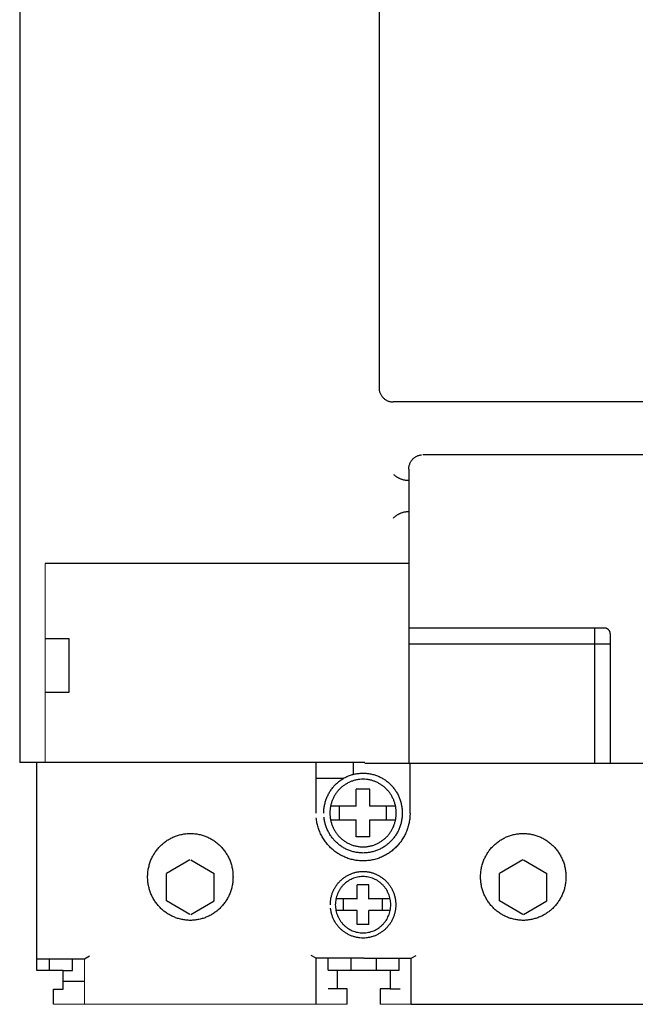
# Model space of a CAD drawing. Header units: centimetres. Extents: x -4250 to -484, y 169 to 6592.
# Tile 160 of 178: x -721.49 to -715.18, y 6031.67 to 6041.77. Entities that reach past the tile are written whole.
import ezdxf

# ---------------------------------------------------------------- set-up
doc = ezdxf.new("R2010")
doc.units = ezdxf.units.CM

# ---------------------------------------------------------------- blocks, each defined once
blk = doc.blocks.new('265847')
for p, q in [((0.5, 19.425), (0.5, 5.979)), ((4.184, 18.995), (4.184, 9.827)), ((9.227, 9.679), (4.328, 9.679)), ((9.185, 9.137), (4.634, 9.137)), ((4.49, 8.99), (4.49, 5.975)), ((4.49, 8.021), (0.762, 8.021)), ((6.496, 7.36), (4.49, 7.36)), ((6.394, 7.36), (6.394, 5.975)), ((6.555, 7.3), (6.555, 5.975)), ((0.762, 7.251), (1.004, 7.251)), ((1.004, 7.251), (1.004, 6.697)), ((6.555, 7.196), (4.49, 7.196)), ((1.004, 6.697), (0.762, 6.697)), ((4.039, 5.979), (0.5, 5.979)), ((0.676, 3.847), (0.676, 5.98)), ((3.538, 5.462), (3.538, 5.975)), ((3.924, 5.86), (3.924, 5.975)), ((4.039, 5.975), (14.324, 5.975)), ((4.502, 5.462), (4.502, 5.975)), ((3.538, 5.82), (3.824, 5.82)), ((4.091, 5.707), (3.949, 5.707)), ((3.949, 5.531), (3.949, 5.707)), ((4.091, 5.531), (4.091, 5.707)), ((3.949, 5.534), (3.687, 5.534)), ((3.78, 5.39), (3.78, 5.534)), ((4.346, 5.534), (4.091, 5.534)), ((4.26, 5.39), (4.26, 5.534)), ((3.949, 5.39), (3.687, 5.39)), ((3.949, 5.217), (3.949, 5.392)), ((4.091, 5.217), (4.091, 5.392)), ((4.353, 5.39), (4.091, 5.39)), ((4.091, 5.217), (3.949, 5.217)), ((2.245, 4.983), (2.006, 4.842)), ((2.254, 4.983), (2.493, 4.842)), ((5.659, 4.983), (5.419, 4.842)), ((5.667, 4.983), (5.906, 4.842)), ((2.006, 4.561), (2.006, 4.842)), ((2.493, 4.561), (2.493, 4.842)), ((5.419, 4.561), (5.419, 4.842)), ((5.906, 4.561), (5.906, 4.842)), ((4.079, 4.725), (3.961, 4.725)), ((3.961, 4.579), (3.961, 4.725)), ((4.079, 4.579), (4.079, 4.725)), ((2.245, 4.42), (2.006, 4.561)), ((2.254, 4.42), (2.493, 4.561)), ((3.961, 4.581), (3.742, 4.581)), ((3.82, 4.461), (3.82, 4.581)), ((4.292, 4.581), (4.079, 4.581)), ((4.221, 4.461), (4.221, 4.581)), ((5.659, 4.42), (5.419, 4.561)), ((5.667, 4.42), (5.906, 4.561)), ((3.961, 4.461), (3.742, 4.461)), ((3.961, 4.317), (3.961, 4.463)), ((4.079, 4.317), (4.079, 4.463)), ((4.298, 4.461), (4.079, 4.461)), ((4.079, 4.317), (3.961, 4.317)), ((0.676, 3.968), (1.164, 3.968)), ((0.807, 3.847), (0.807, 3.968)), ((1.04, 3.847), (1.04, 3.968)), ((1.164, 3.968), (1.215, 3.998)), ((3.54, 3.972), (3.489, 4.002)), ((4.028, 3.972), (3.54, 3.972)), ((3.54, 3.5), (3.54, 3.972)), ((3.663, 3.851), (3.663, 3.972)), ((3.897, 3.851), (3.897, 3.972)), ((4.028, 3.972), (4.515, 3.972)), ((4.158, 3.851), (4.158, 3.972)), ((4.392, 3.851), (4.392, 3.972)), ((4.515, 3.972), (4.566, 4.002)), ((4.515, 3.5), (4.515, 3.972)), ((4.515, 3.5), (4.515, 3.972)), ((0.947, 3.847), (0.676, 3.847)), ((0.947, 3.656), (0.947, 3.847)), ((0.947, 3.847), (1.04, 3.847)), ((3.663, 3.851), (4.392, 3.851)), ((3.757, 3.66), (3.757, 3.851)), ((4.298, 3.851), (4.298, 3.66)), ((0.845, 3.5), (0.845, 3.656)), ((0.845, 3.656), (0.947, 3.656)), ((0.947, 3.736), (1.164, 3.736)), ((3.859, 3.66), (3.664, 3.66)), ((3.859, 3.5), (3.859, 3.66)), ((4.196, 3.66), (4.196, 3.5)), ((4.298, 3.66), (4.196, 3.66)), ((4.298, 3.66), (4.4, 3.66))]:
    blk.add_line(p, q)
at = {"linetype": 'Continuous', "lineweight": 0}
for p, q in [((0.762, 8.021), (0.762, 5.979)), ((1.164, 3.968), (1.164, 3.5)), ((3.859, 3.5), (0.845, 3.5)), ((4.196, 3.5), (4.515, 3.5))]:
    blk.add_line(p, q, dxfattribs=at)
for points, knots in [([(4.184, 9.827), (4.184, 9.822), (4.184, 9.812), (4.186, 9.797), (4.19, 9.783), (4.195, 9.77), (4.201, 9.757), (4.208, 9.744), (4.217, 9.733), (4.226, 9.722), (4.236, 9.713), (4.247, 9.704), (4.259, 9.697), (4.272, 9.691), (4.285, 9.686), (4.299, 9.682), (4.314, 9.68), (4.323, 9.68), (4.328, 9.679)], [0, 0, 0, 0, 0.0149671, 0.029679, 0.0441478, 0.0585142, 0.0727276, 0.0868957, 0.1009877, 0.1150755, 0.1291383, 0.1432303, 0.1573985, 0.1715963, 0.1859627, 0.2004314, 0.2151433, 0.2301122, 0.2301122, 0.2301122, 0.2301122]), ([(4.49, 8.99), (4.49, 8.995), (4.49, 9.005), (4.492, 9.02), (4.496, 9.034), (4.501, 9.047), (4.507, 9.06), (4.514, 9.073), (4.523, 9.084), (4.532, 9.094), (4.542, 9.104), (4.553, 9.112), (4.565, 9.12), (4.578, 9.126), (4.591, 9.131), (4.605, 9.135), (4.615, 9.136), (4.62, 9.136)], [0, 0, 0, 0, 0.015068, 0.0297799, 0.0443138, 0.0586055, 0.0728491, 0.086971, 0.101063, 0.1150511, 0.1291591, 0.1432108, 0.157379, 0.1715327, 0.1859107, 0.2004037, 0.2151488, 0.2151488, 0.2151488, 0.2151488]), ([(4.49, 8.872), (4.486, 8.872), (4.478, 8.872), (4.467, 8.873), (4.455, 8.874), (4.444, 8.876), (4.433, 8.879), (4.422, 8.882), (4.412, 8.886), (4.401, 8.89), (4.391, 8.895), (4.382, 8.9), (4.372, 8.905), (4.363, 8.911), (4.354, 8.918), (4.346, 8.924), (4.34, 8.929), (4.337, 8.932)], [0, 0, 0, 0, 0.0117865, 0.0235035, 0.0351117, 0.0466019, 0.0580097, 0.0693482, 0.0805904, 0.0918246, 0.1029719, 0.114083, 0.1251694, 0.1362357, 0.1472795, 0.1582897, 0.1693172, 0.1693172, 0.1693172, 0.1693172]), ([(4.49, 8.553), (4.486, 8.553), (4.478, 8.553), (4.467, 8.552), (4.455, 8.55), (4.444, 8.548), (4.433, 8.546), (4.422, 8.543), (4.412, 8.539), (4.401, 8.535), (4.391, 8.53), (4.382, 8.525), (4.372, 8.52), (4.363, 8.514), (4.354, 8.507), (4.346, 8.5), (4.337, 8.493), (4.332, 8.488), (4.33, 8.485)], [0, 0, 0, 0, 0.011785, 0.0235019, 0.0351017, 0.0465979, 0.0579906, 0.0693291, 0.0805605, 0.0918317, 0.1029511, 0.1140776, 0.1251471, 0.1362498, 0.1472348, 0.1583074, 0.1693568, 0.180428, 0.180428, 0.180428, 0.180428]), ([(6.555, 7.3), (6.555, 7.302), (6.555, 7.306), (6.554, 7.312), (6.553, 7.318), (6.551, 7.323), (6.548, 7.329), (6.545, 7.333), (6.542, 7.338), (6.538, 7.342), (6.534, 7.346), (6.529, 7.35), (6.524, 7.353), (6.519, 7.355), (6.513, 7.358), (6.508, 7.359), (6.502, 7.36), (6.498, 7.36), (6.496, 7.36)], [0, 0, 0, 0, 0.00620015, 0.01222772, 0.01816359, 0.02405413, 0.02989715, 0.03569969, 0.04147669, 0.04724229, 0.05300613, 0.0588032, 0.06460573, 0.07046319, 0.07635373, 0.0822896, 0.08831717, 0.0945525, 0.0945525, 0.0945525, 0.0945525]), ([(3.618, 5.462), (3.618, 5.476), (3.619, 5.504), (3.625, 5.544), (3.635, 5.584), (3.649, 5.622), (3.666, 5.658), (3.686, 5.691), (3.709, 5.723), (3.735, 5.752), (3.764, 5.779), (3.795, 5.802), (3.828, 5.823), (3.863, 5.84), (3.901, 5.854), (3.939, 5.864), (3.979, 5.87), (4.02, 5.872), (4.061, 5.87), (4.101, 5.864), (4.14, 5.854), (4.177, 5.84), (4.212, 5.823), (4.246, 5.802), (4.277, 5.779), (4.305, 5.752), (4.331, 5.723), (4.354, 5.691), (4.375, 5.658), (4.392, 5.622), (4.405, 5.584), (4.415, 5.544), (4.421, 5.504), (4.423, 5.462), (4.421, 5.42), (4.415, 5.379), (4.405, 5.34), (4.392, 5.302), (4.375, 5.266), (4.354, 5.232), (4.331, 5.201), (4.305, 5.172), (4.277, 5.145), (4.246, 5.122), (4.212, 5.101), (4.177, 5.084), (4.14, 5.07), (4.101, 5.06), (4.061, 5.054), (4.02, 5.051), (3.979, 5.054), (3.939, 5.06), (3.901, 5.07), (3.863, 5.084), (3.828, 5.101), (3.795, 5.122), (3.764, 5.145), (3.735, 5.172), (3.709, 5.201), (3.686, 5.232), (3.666, 5.266), (3.649, 5.302), (3.635, 5.34), (3.625, 5.379), (3.622, 5.406), (3.62, 5.42)], [0, 0, 0, 0, 0.041833, 0.082864, 0.12329, 0.163142, 0.202787, 0.242075, 0.281274, 0.320338, 0.359519, 0.398718, 0.438041, 0.477566, 0.517525, 0.557844, 0.598808, 0.640537, 0.682367, 0.723298, 0.763682, 0.803546, 0.843101, 0.882425, 0.921624, 0.96073, 0.999861, 1.03902, 1.078326, 1.117942, 1.157806, 1.198222, 1.239253, 1.281083, 1.322812, 1.363744, 1.404063, 1.443958, 1.483483, 1.522789, 1.561948, 1.601129, 1.640189, 1.679389, 1.718695, 1.758294, 1.798146, 1.838538, 1.87947, 1.921303, 1.963035, 2.004, 2.044327, 2.084274, 2.123843, 2.163149, 2.202348, 2.241484, 2.280597, 2.319796, 2.359085, 2.398639, 2.438522, 2.47885, 2.519781, 2.519781, 2.519781, 2.519781]), ([(3.68, 5.462), (3.68, 5.474), (3.681, 5.497), (3.686, 5.532), (3.695, 5.565), (3.706, 5.597), (3.72, 5.627), (3.737, 5.656), (3.757, 5.683), (3.779, 5.708), (3.803, 5.73), (3.83, 5.75), (3.858, 5.767), (3.888, 5.782), (3.919, 5.794), (3.952, 5.802), (3.986, 5.808), (4.02, 5.809), (4.055, 5.808), (4.089, 5.802), (4.122, 5.794), (4.153, 5.782), (4.183, 5.767), (4.211, 5.75), (4.237, 5.73), (4.261, 5.707), (4.284, 5.683), (4.303, 5.656), (4.32, 5.627), (4.335, 5.597), (4.346, 5.565), (4.354, 5.532), (4.36, 5.497), (4.361, 5.462), (4.36, 5.427), (4.354, 5.392), (4.346, 5.359), (4.335, 5.327), (4.32, 5.296), (4.303, 5.268), (4.284, 5.241), (4.262, 5.216), (4.237, 5.194), (4.211, 5.174), (4.183, 5.157), (4.153, 5.142), (4.122, 5.13), (4.089, 5.122), (4.055, 5.116), (4.02, 5.115), (3.986, 5.116), (3.952, 5.122), (3.919, 5.13), (3.888, 5.142), (3.858, 5.157), (3.83, 5.174), (3.803, 5.194), (3.779, 5.216), (3.757, 5.241), (3.737, 5.268), (3.72, 5.296), (3.706, 5.327), (3.695, 5.359), (3.686, 5.392), (3.681, 5.427), (3.68, 5.45), (3.68, 5.462)], [0, 0, 0, 0, 0.035395, 0.070093, 0.104273, 0.13799, 0.171552, 0.20483, 0.237997, 0.271077, 0.30425, 0.337416, 0.370759, 0.404186, 0.437958, 0.472088, 0.506786, 0.542077, 0.577434, 0.612133, 0.646296, 0.680036, 0.713524, 0.746808, 0.779975, 0.813098, 0.846224, 0.87939, 0.912686, 0.946204, 0.979945, 1.014107, 1.048806, 1.084197, 1.119454, 1.154086, 1.188216, 1.221988, 1.255415, 1.288711, 1.32185, 1.355001, 1.388056, 1.421223, 1.454472, 1.487989, 1.521706, 1.555886, 1.590584, 1.625945, 1.661239, 1.695938, 1.730085, 1.763834, 1.79729, 1.830597, 1.863763, 1.896869, 1.929974, 1.963113, 1.996392, 2.029863, 2.063612, 2.097758, 2.132391, 2.167651, 2.167651, 2.167651, 2.167651]), ([(4.502, 5.462), (4.502, 5.445), (4.501, 5.412), (4.493, 5.363), (4.481, 5.316), (4.465, 5.271), (4.445, 5.228), (4.42, 5.187), (4.393, 5.149), (4.362, 5.114), (4.327, 5.083), (4.29, 5.054), (4.25, 5.03), (4.208, 5.009), (4.164, 4.992), (4.117, 4.98), (4.069, 4.973), (4.02, 4.97), (3.971, 4.973), (3.923, 4.98), (3.877, 4.993), (3.833, 5.009), (3.79, 5.03), (3.751, 5.054), (3.713, 5.083), (3.679, 5.114), (3.648, 5.149), (3.62, 5.187), (3.596, 5.228), (3.575, 5.271), (3.559, 5.316), (3.547, 5.363), (3.543, 5.396), (3.541, 5.412)], [0, 0, 0, 0, 0.049953, 0.099021, 0.147293, 0.195123, 0.242493, 0.289639, 0.336541, 0.383467, 0.430272, 0.477214, 0.524286, 0.571684, 0.619397, 0.667759, 0.716765, 0.766789, 0.816712, 0.865785, 0.914082, 0.961889, 1.009258, 1.056358, 1.1033, 1.15018, 1.197061, 1.244003, 1.291132, 1.338531, 1.386338, 1.434627, 1.483699, 1.483699, 1.483699, 1.483699]), ([(2.687, 4.807), (2.687, 4.822), (2.686, 4.852), (2.679, 4.897), (2.668, 4.94), (2.654, 4.981), (2.635, 5.02), (2.613, 5.056), (2.588, 5.091), (2.559, 5.123), (2.528, 5.151), (2.495, 5.177), (2.458, 5.2), (2.42, 5.218), (2.38, 5.234), (2.338, 5.244), (2.294, 5.251), (2.249, 5.253), (2.205, 5.251), (2.161, 5.244), (2.119, 5.233), (2.079, 5.218), (2.041, 5.2), (2.004, 5.177), (1.971, 5.151), (1.939, 5.123), (1.911, 5.091), (1.886, 5.056), (1.864, 5.02), (1.845, 4.981), (1.831, 4.94), (1.82, 4.897), (1.813, 4.852), (1.811, 4.807), (1.813, 4.762), (1.82, 4.717), (1.831, 4.674), (1.845, 4.633), (1.864, 4.594), (1.886, 4.557), (1.911, 4.523), (1.939, 4.491), (1.971, 4.463), (2.004, 4.437), (2.041, 4.414), (2.079, 4.396), (2.119, 4.381), (2.161, 4.37), (2.205, 4.363), (2.249, 4.36), (2.294, 4.363), (2.338, 4.37), (2.38, 4.381), (2.42, 4.396), (2.458, 4.414), (2.495, 4.437), (2.528, 4.463), (2.56, 4.491), (2.588, 4.523), (2.613, 4.557), (2.635, 4.594), (2.654, 4.633), (2.668, 4.674), (2.679, 4.717), (2.686, 4.762), (2.687, 4.792), (2.687, 4.807)], [0, 0, 0, 0, 0.045436, 0.089981, 0.133868, 0.177238, 0.220301, 0.263055, 0.305721, 0.348306, 0.39089, 0.433557, 0.476339, 0.519402, 0.562804, 0.606723, 0.651268, 0.696738, 0.742073, 0.786618, 0.830505, 0.873938, 0.916941, 0.959752, 1.002364, 1.044999, 1.087515, 1.130182, 1.172935, 1.216027, 1.259374, 1.303278, 1.347823, 1.393262, 1.438601, 1.483146, 1.52705, 1.57046, 1.613492, 1.656302, 1.698915, 1.741481, 1.784048, 1.826661, 1.869471, 1.912503, 1.955913, 1.999817, 2.044362, 2.0897, 2.135173, 2.179719, 2.223655, 2.267033, 2.310126, 2.352908, 2.395574, 2.438091, 2.480725, 2.523338, 2.566148, 2.609151, 2.652584, 2.696471, 2.741016, 2.786352, 2.786352, 2.786352, 2.786352]), ([(6.101, 4.807), (6.1, 4.822), (6.099, 4.852), (6.092, 4.897), (6.082, 4.94), (6.067, 4.981), (6.048, 5.02), (6.026, 5.056), (6.001, 5.091), (5.973, 5.123), (5.942, 5.151), (5.908, 5.177), (5.872, 5.2), (5.833, 5.218), (5.793, 5.234), (5.751, 5.244), (5.707, 5.251), (5.663, 5.253), (5.618, 5.251), (5.575, 5.244), (5.532, 5.233), (5.492, 5.218), (5.454, 5.2), (5.418, 5.177), (5.384, 5.151), (5.353, 5.123), (5.324, 5.091), (5.299, 5.056), (5.277, 5.02), (5.259, 4.981), (5.244, 4.94), (5.233, 4.897), (5.227, 4.852), (5.224, 4.807), (5.227, 4.762), (5.233, 4.717), (5.244, 4.674), (5.259, 4.633), (5.277, 4.594), (5.299, 4.557), (5.325, 4.523), (5.353, 4.491), (5.384, 4.463), (5.418, 4.437), (5.454, 4.414), (5.492, 4.396), (5.533, 4.381), (5.575, 4.37), (5.618, 4.363), (5.663, 4.36), (5.707, 4.363), (5.751, 4.37), (5.793, 4.381), (5.833, 4.396), (5.872, 4.414), (5.908, 4.437), (5.942, 4.463), (5.973, 4.491), (6.001, 4.523), (6.026, 4.557), (6.048, 4.594), (6.067, 4.633), (6.082, 4.674), (6.092, 4.717), (6.099, 4.762), (6.1, 4.792), (6.101, 4.807)], [0, 0, 0, 0, 0.045436, 0.089981, 0.133868, 0.177238, 0.220301, 0.263055, 0.305721, 0.348306, 0.39089, 0.433557, 0.47631, 0.519373, 0.562775, 0.606694, 0.65124, 0.696709, 0.742044, 0.786589, 0.830444, 0.873877, 0.91688, 0.95969, 1.002303, 1.044937, 1.087454, 1.13012, 1.172856, 1.215949, 1.259284, 1.303187, 1.347733, 1.393172, 1.43851, 1.483056, 1.526959, 1.570358, 1.61339, 1.656183, 1.698796, 1.741362, 1.783928, 1.826541, 1.869352, 1.912384, 1.955794, 1.999665, 2.04421, 2.089548, 2.135021, 2.179566, 2.223503, 2.266881, 2.309974, 2.352727, 2.395393, 2.43791, 2.480544, 2.523157, 2.565968, 2.60897, 2.652404, 2.69629, 2.740836, 2.786171, 2.786171, 2.786171, 2.786171]), ([(3.685, 4.521), (3.685, 4.533), (3.686, 4.556), (3.691, 4.59), (3.699, 4.623), (3.711, 4.654), (3.725, 4.684), (3.742, 4.713), (3.761, 4.739), (3.783, 4.763), (3.807, 4.785), (3.833, 4.805), (3.86, 4.822), (3.89, 4.837), (3.921, 4.848), (3.953, 4.857), (3.986, 4.862), (4.02, 4.863), (4.054, 4.862), (4.088, 4.857), (4.12, 4.848), (4.151, 4.837), (4.18, 4.822), (4.208, 4.805), (4.234, 4.785), (4.258, 4.763), (4.28, 4.739), (4.299, 4.713), (4.316, 4.684), (4.33, 4.654), (4.341, 4.623), (4.349, 4.59), (4.355, 4.556), (4.356, 4.521), (4.355, 4.487), (4.349, 4.453), (4.341, 4.42), (4.33, 4.388), (4.316, 4.358), (4.299, 4.33), (4.28, 4.304), (4.258, 4.279), (4.234, 4.257), (4.208, 4.238), (4.18, 4.221), (4.151, 4.206), (4.12, 4.195), (4.088, 4.186), (4.054, 4.181), (4.02, 4.179), (3.986, 4.181), (3.953, 4.186), (3.921, 4.195), (3.89, 4.206), (3.86, 4.221), (3.833, 4.238), (3.807, 4.257), (3.783, 4.279), (3.761, 4.304), (3.742, 4.33), (3.725, 4.358), (3.711, 4.388), (3.7, 4.42), (3.691, 4.453), (3.688, 4.475), (3.687, 4.486)], [0, 0, 0, 0, 0.034855, 0.069044, 0.102734, 0.135951, 0.16897, 0.201763, 0.234452, 0.267006, 0.299704, 0.332339, 0.365149, 0.398094, 0.431366, 0.464973, 0.499129, 0.53388, 0.568732, 0.602855, 0.636495, 0.669734, 0.70271, 0.735492, 0.768153, 0.800776, 0.833399, 0.866067, 0.898861, 0.931836, 0.965076, 0.998749, 1.032938, 1.06779, 1.102507, 1.136596, 1.170204, 1.203475, 1.23639, 1.269183, 1.301798, 1.334495, 1.36705, 1.399712, 1.432476, 1.465495, 1.498724, 1.53238, 1.566503, 1.601358, 1.636112, 1.670269, 1.703893, 1.737153, 1.770142, 1.802935, 1.83557, 1.868199, 1.900829, 1.933463, 1.966257, 1.999215, 2.032464, 2.066088, 2.100178, 2.100178, 2.100178, 2.100178]), ([(3.736, 4.521), (3.737, 4.531), (3.737, 4.551), (3.742, 4.58), (3.749, 4.607), (3.758, 4.634), (3.77, 4.659), (3.785, 4.683), (3.801, 4.706), (3.819, 4.726), (3.84, 4.745), (3.861, 4.761), (3.885, 4.776), (3.91, 4.788), (3.936, 4.798), (3.963, 4.805), (3.991, 4.809), (4.02, 4.811), (4.049, 4.809), (4.077, 4.805), (4.105, 4.798), (4.131, 4.788), (4.156, 4.776), (4.179, 4.761), (4.201, 4.745), (4.221, 4.726), (4.24, 4.706), (4.256, 4.683), (4.27, 4.659), (4.282, 4.634), (4.292, 4.607), (4.299, 4.58), (4.303, 4.551), (4.305, 4.521), (4.303, 4.492), (4.299, 4.463), (4.292, 4.435), (4.282, 4.409), (4.27, 4.383), (4.256, 4.36), (4.24, 4.337), (4.221, 4.317), (4.201, 4.298), (4.179, 4.281), (4.156, 4.267), (4.131, 4.255), (4.105, 4.245), (4.078, 4.238), (4.049, 4.233), (4.02, 4.232), (3.991, 4.233), (3.963, 4.238), (3.936, 4.245), (3.91, 4.255), (3.885, 4.267), (3.861, 4.281), (3.84, 4.298), (3.819, 4.317), (3.801, 4.337), (3.785, 4.36), (3.77, 4.383), (3.758, 4.409), (3.749, 4.435), (3.742, 4.463), (3.737, 4.492), (3.737, 4.511), (3.736, 4.521)], [0, 0, 0, 0, 0.029529, 0.058444, 0.086948, 0.115054, 0.143044, 0.170763, 0.198449, 0.225997, 0.253665, 0.281304, 0.30904, 0.33691, 0.365091, 0.393522, 0.422403, 0.451794, 0.481286, 0.510167, 0.538631, 0.566748, 0.594679, 0.622415, 0.650081, 0.677675, 0.705268, 0.732934, 0.760687, 0.788649, 0.816766, 0.845262, 0.874177, 0.903702, 0.933094, 0.961975, 0.990405, 1.018555, 1.046425, 1.074179, 1.10179, 1.129458, 1.156984, 1.18467, 1.212388, 1.240349, 1.268455, 1.296926, 1.325802, 1.355298, 1.384692, 1.413569, 1.442008, 1.470177, 1.498077, 1.525795, 1.553454, 1.581054, 1.608677, 1.636309, 1.664028, 1.691927, 1.720065, 1.748504, 1.777385, 1.80678, 1.80678, 1.80678, 1.80678]), ([(4.515, 3.5), (4.552, 3.5), (4.619, 3.5), (4.739, 3.5), (4.896, 3.5), (5.083, 3.5), (5.294, 3.5), (5.522, 3.5), (5.76, 3.5), (6.002, 3.5), (6.24, 3.5), (6.468, 3.5), (6.68, 3.5), (6.867, 3.5), (7.024, 3.5), (7.145, 3.5), (7.211, 3.5), (7.238, 3.5)], [0, 0, 0, 0, 0.078876, 0.202358, 0.363612, 0.555669, 0.771863, 1.005159, 1.248824, 1.495922, 1.739688, 1.973186, 2.189582, 2.381976, 2.5436, 2.667519, 2.7469, 2.7469, 2.7469, 2.7469])]:
    blk.add_open_spline(points, degree=3, knots=knots)
at = {"flags": 1}
for tag, p in [('BD', (19.663, 8.128)), ('NK', (19.663, 6.667)), ('TYP', (19.663, 5.088)), ('PO', (19.663, 3.556))]:
    blk.add_attdef(tag, p, '', height=1, dxfattribs=at)

msp = doc.modelspace()

# ---------------------------------------------------------------- block references
at = {"ltscale": 0.25}
msp.add_blockref('265847', (-721.9906, 6028.1653, 20), dxfattribs=at)

doc.saveas('drawing.dxf')
